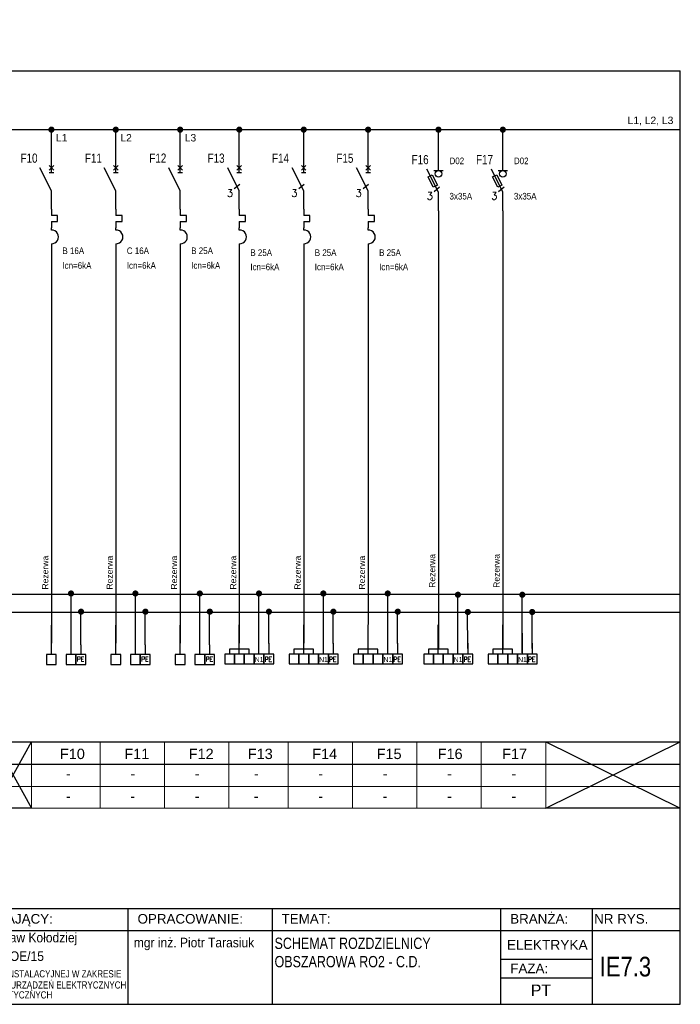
# Model space of a CAD drawing. Header units: millimetres. Extents: x 83969 to 164243, y -22860 to 4849.
# Tile 34 of 116: x 163670 to 163724, y -22377 to -22296. Entities that reach past the tile are written whole.
import ezdxf
from ezdxf.enums import TextEntityAlignment as Align

# ---------------------------------------------------------------- set-up
doc = ezdxf.new("R2010")
doc.units = ezdxf.units.MM
doc.linetypes.add('DASHED', pattern=[19.05, 12.7, -6.35])
doc.layers.get('0').update_dxf_attribs({"color": 251, "lineweight": 0})
for name, color, linetype in [('! GB N', 5, 'Continuous'), ('! GB Odbiory', 7, 'Continuous'), ('! GB Opis', 7, 'Continuous'), ('! GB PE', 96, 'Continuous'), ('! GB Przewody', 7, 'Continuous'), ('! GB Zabezpieczenia', 7, 'Continuous'), ('!TABELKA', 7, 'Continuous'), ('2DE_TXTART', 7, 'Continuous'), ('2DE_TXTCAR', 7, 'Continuous'), ('2DE_TXTFUN', 7, 'Continuous'), ('2DE_TXTLNK', 7, 'Continuous'), ('2DE_TXTMAN', 7, 'Continuous'), ('2DE_TXTNUM', 7, 'Continuous'), ('2DE_TXTORD', 7, 'Continuous'), ('2DE_TXTOTH', 7, 'Continuous'), ('2DE_TXTPFN', 7, 'Continuous'), ('2DE_TXTPIN', 7, 'Continuous'), ('B_strefy', 253, 'Continuous'), ('ROZDZIELNICE', 7, 'Continuous')]:
    doc.layers.add(name, color=color, linetype=linetype)
for name, color, linetype, lineweight in [('E_schematy 2', 3, 'Continuous', 20), ('E_TXT', 3, 'Continuous', 25), ('TABELA', 7, 'Continuous', 0)]:
    doc.layers.add(name, color=color, linetype=linetype, lineweight=lineweight)
doc.styles.add('Arial', font='arial.ttf')
doc.styles.add('CP_ATTR', font='ROMANS.SHX')
doc.styles.add('CP_ELATT', font='cp_simplex.shx')
doc.styles.add('CP_ELATT_IT', font='cp_simplex.shx', dxfattribs={"oblique": 15})
doc.styles.add('Romans', font='romans.shx', dxfattribs={"width": 0.8})
doc.styles.get("Standard").update_dxf_attribs({"font": 'arial.ttf'})

# ---------------------------------------------------------------- blocks, each defined once
blk = doc.blocks.new('cpelv_n07_21_09_N0N5')
for p, q in [((0, 3.38), (0, 7.5)), ((0, -2.5), (-3.12, 3.75)), ((-1.25, 3.38), (1.25, 3.38)), ((-1.16, -2.26), (0.32, -1.06)), ((0, -3.75), (0, -2.5)), ((0, -7.5), (0, -3.75))]:
    blk.add_line(p, q)
blk.add_lwpolyline([(-1.4, -1.1), (-2.8, 1.69), (-1.68, 2.25), (-0.28, -0.54)], close=True)
blk.add_circle((0, 2.5), 0.884)
at = {"style": 'CP_ATTR'}
blk.add_text('3', height=2, dxfattribs=at).set_placement((-3.19, -4.5))
at = {"linetype": 'ByBlock', "style": 'CP_ELATT_IT', "flags": 9}
for tag in ['VOLTAGE', 'IP', 'CURRENT', 'EL-STATUS', 'POWER', 'PRODUCT-TYPE', 'NUMBER', 'GROUP', 'NAME']:
    blk.add_attdef(tag, (1, -1.56), '', height=0.1, dxfattribs=at)
at = {"layer": '2DE_TXTART', "linetype": 'ByBlock', "style": 'CP_ELATT', "width": 0.9, "flags": 8}
blk.add_attdef('ARTICLE', (3, 5.14), '', height=1.8, dxfattribs=at)
at = {"layer": '2DE_TXTCAR', "linetype": 'ByBlock', "style": 'CP_ELATT', "width": 0.8, "flags": 8}
blk.add_attdef('CHARACTER', text='', height=2.5, dxfattribs=at).set_placement((-4, -6.86), align=Align.RIGHT)
at = {"layer": '2DE_TXTFUN', "linetype": 'ByBlock', "style": 'CP_ELATT', "width": 0.9, "flags": 8}
blk.add_attdef('FUNCTION', (3, -3.86), '', height=1.8, dxfattribs=at)
at = {"layer": '2DE_TXTLNK', "linetype": 'ByBlock', "style": 'CP_ELATT_IT', "oblique": 15, "width": 0.8, "flags": 8}
blk.add_attdef('LINK', text='', height=2.5, dxfattribs=at).set_placement((-4, -10.86), align=Align.RIGHT)
at = {"layer": '2DE_TXTMAN', "linetype": 'ByBlock', "style": 'CP_ELATT', "width": 0.9, "flags": 8}
blk.add_attdef('PRODUCER', (3, 2.14), '', height=1.8, dxfattribs=at)
at = {"layer": '2DE_TXTNUM', "linetype": 'ByBlock', "style": 'CP_ELATT', "width": 0.8, "flags": 8}
blk.add_attdef('TAG', text='', height=2.5, dxfattribs=at).set_placement((-4, 5.14), align=Align.RIGHT)
at = {"layer": '2DE_TXTORD', "linetype": 'ByBlock', "style": 'CP_ELATT', "width": 0.9, "flags": 8}
blk.add_attdef('ORDER-NO', (3, -0.86), '', height=1.8, dxfattribs=at)
at = {"layer": '2DE_TXTOTH', "linetype": 'ByBlock', "style": 'CP_ELATT', "width": 0.9, "flags": 8}
blk.add_attdef('OTHER', (3, -6.86), '', height=1.8, dxfattribs=at)
at = {"layer": '2DE_TXTPFN', "linetype": 'ByBlock', "style": 'CP_ELATT', "width": 0.8, "flags": 8}
blk.add_attdef('CF1', (0.5, 8), '', height=1.8, dxfattribs=at)
blk.add_attdef('CF2', text='', height=1.8, dxfattribs=at).set_placement((0.5, -8), align=Align.TOP_LEFT)
at = {"layer": '2DE_TXTPIN', "linetype": 'ByBlock', "style": 'CP_ELATT', "width": 0.8, "flags": 8}
blk.add_attdef('CP1', (-0.8, 5.5), '', height=1.8, rotation=90, dxfattribs=at)
blk.add_attdef('CP2', text='', height=1.8, rotation=90, dxfattribs=at).set_placement((-0.8, -5.5), align=Align.RIGHT)
blk = doc.blocks.new('cpelv_niec07_ns0026h')
for p, q in [((0, 2.5), (0, 7.5)), ((0, -2.5), (-3.12, 3.75)), ((0.62, 4.38), (-0.63, 3.12)), ((-0.63, 4.38), (0.62, 3.12)), ((-0.63, 2.5), (0.62, 2.5)), ((0, -7.5), (0, -2.5)), ((0, -7.5), (0, -9.15)), ((1.7, -9.15), (0, -9.15)), ((1.7, -10.85), (1.7, -9.15)), ((0, -10.85), (1.7, -10.85)), ((0, -10.85), (0, -12.5)), ((0, -13.12), (0, -12.5)), ((0, -16.87), (0, -17.5))]:
    blk.add_line(p, q)
at = {"linetype": 'Continuous'}
blk.add_line((0, -17.5), (0, -22.5), dxfattribs=at)
blk.add_arc((0.06, -15), 1.88, 268.2798, 91.7202)
at = {"linetype": 'ByBlock', "style": 'CP_ELATT_IT', "flags": 9}
for tag in ['VOLTAGE', 'IP', 'CURRENT', 'EL-STATUS', 'POWER', 'PRODUCT-TYPE', 'NUMBER', 'GROUP', 'NAME']:
    blk.add_attdef(tag, (1, 0.94), '', height=0.1, dxfattribs=at)
at = {"layer": '2DE_TXTART', "linetype": 'ByBlock', "style": 'CP_ELATT', "width": 0.9, "flags": 8}
blk.add_attdef('ARTICLE', (3, 5.14), '', height=1.8, dxfattribs=at)
at = {"layer": '2DE_TXTCAR', "linetype": 'ByBlock', "style": 'CP_ELATT', "width": 0.8, "flags": 8}
blk.add_attdef('CHARACTER', text='', height=2.5, dxfattribs=at).set_placement((-4, -6.86), align=Align.RIGHT)
at = {"layer": '2DE_TXTFUN', "linetype": 'ByBlock', "style": 'CP_ELATT', "width": 0.9, "flags": 8}
blk.add_attdef('FUNCTION', (3, -3.86), '', height=1.8, dxfattribs=at)
at = {"layer": '2DE_TXTLNK', "linetype": 'ByBlock', "style": 'CP_ELATT_IT', "oblique": 15, "width": 0.8, "flags": 8}
blk.add_attdef('LINK', text='', height=2.5, dxfattribs=at).set_placement((-4, -10.86), align=Align.RIGHT)
at = {"layer": '2DE_TXTMAN', "linetype": 'ByBlock', "style": 'CP_ELATT', "width": 0.9, "flags": 8}
blk.add_attdef('PRODUCER', (3, 2.14), '', height=1.8, dxfattribs=at)
at = {"layer": '2DE_TXTNUM', "linetype": 'ByBlock', "style": 'CP_ELATT', "width": 0.8, "flags": 8}
blk.add_attdef('TAG', text='', height=2.5, dxfattribs=at).set_placement((-4, 5.14), align=Align.RIGHT)
at = {"layer": '2DE_TXTORD', "linetype": 'ByBlock', "style": 'CP_ELATT', "width": 0.9, "flags": 8}
blk.add_attdef('ORDER-NO', (3, -0.86), '', height=1.8, dxfattribs=at)
at = {"layer": '2DE_TXTOTH', "linetype": 'ByBlock', "style": 'CP_ELATT', "width": 0.9, "flags": 8}
blk.add_attdef('OTHER', (3, -6.86), '', height=1.8, dxfattribs=at)
at = {"layer": '2DE_TXTPFN', "linetype": 'ByBlock', "style": 'CP_ELATT', "width": 0.8, "flags": 8}
blk.add_attdef('CF1', (0.5, 8), '', height=1.8, dxfattribs=at)
blk.add_attdef('CF2', text='', height=1.8, dxfattribs=at).set_placement((0.5, -23), align=Align.TOP_LEFT)
at = {"layer": '2DE_TXTPIN', "linetype": 'ByBlock', "style": 'CP_ELATT', "width": 0.8, "flags": 8}
blk.add_attdef('CP1', (-0.8, 5.5), '', height=1.8, rotation=90, dxfattribs=at)
blk.add_attdef('CP2', text='', height=1.8, rotation=90, dxfattribs=at).set_placement((-0.8, -20.5), align=Align.RIGHT)
blk = doc.blocks.new('LISTWA 1_N_PE')
for p, q in [((0, -24), (0, 0)), ((16, -24), (16, -8)), ((24, -16), (24, -24))]:
    blk.add_line(p, q)
for points in [[(-4, -32), (4, -32), (4, -24), (-4, -24)], [(12, -32), (20, -32), (20, -24), (12, -24)], [(20, -32), (28, -32), (28, -24), (20, -24)]]:
    blk.add_lwpolyline(points, close=True)
at = {"style": 'Romans', "width": 0.8}
blk.add_text('PE', height=4, dxfattribs=at).set_placement((20.73, -29.79))
at = {"width": 0.75}
blk.add_attdef('N', (12.85, -30.3), '', height=4, dxfattribs=at)
for tag, p in [('PRZEWÓD', (-4.36, -39.93)), ('MOC', (6.8, -47.63))]:
    blk.add_attdef(tag, p, '', height=4.75)
at = {"flags": 4}
blk.add_attdef('NR ', (9.64, -55.59), '', height=4.75, dxfattribs=at)
blk = doc.blocks.new('cpelv_niec07_ns0029h')
for p, q in [((0, 2.5), (0, 7.5)), ((0, -2.5), (-3.12, 3.75)), ((0.62, 4.38), (-0.63, 3.12)), ((-0.63, 4.38), (0.62, 3.12)), ((-0.63, 2.5), (0.62, 2.5)), ((-1.36, -1.85), (0.11, -0.65)), ((0, -7.5), (0, -2.5)), ((0, -7.5), (0, -9.15)), ((1.7, -9.15), (0, -9.15)), ((1.7, -10.85), (1.7, -9.15)), ((0, -10.85), (1.7, -10.85)), ((0, -10.85), (0, -12.5)), ((0, -13.12), (0, -12.5)), ((0, -16.87), (0, -17.5))]:
    blk.add_line(p, q)
at = {"linetype": 'Continuous'}
blk.add_line((0, -17.5), (0, -22.5), dxfattribs=at)
blk.add_arc((0.06, -15), 1.88, 268.2798, 91.7202)
at = {"style": 'CP_ATTR'}
blk.add_text('3', height=2, dxfattribs=at).set_placement((-3.4, -4.09))
at = {"linetype": 'ByBlock', "style": 'CP_ELATT_IT', "flags": 9}
for tag in ['VOLTAGE', 'IP', 'CURRENT', 'EL-STATUS', 'POWER', 'PRODUCT-TYPE', 'NUMBER', 'GROUP', 'NAME']:
    blk.add_attdef(tag, (1, 0.94), '', height=0.1, dxfattribs=at)
at = {"layer": '2DE_TXTART', "linetype": 'ByBlock', "style": 'CP_ELATT', "width": 0.9, "flags": 8}
blk.add_attdef('ARTICLE', (3, 5.14), '', height=1.8, dxfattribs=at)
at = {"layer": '2DE_TXTCAR', "linetype": 'ByBlock', "style": 'CP_ELATT', "width": 0.8, "flags": 8}
blk.add_attdef('CHARACTER', text='', height=2.5, dxfattribs=at).set_placement((-4, -6.86), align=Align.RIGHT)
at = {"layer": '2DE_TXTFUN', "linetype": 'ByBlock', "style": 'CP_ELATT', "width": 0.9, "flags": 8}
blk.add_attdef('FUNCTION', (3, -3.86), '', height=1.8, dxfattribs=at)
at = {"layer": '2DE_TXTLNK', "linetype": 'ByBlock', "style": 'CP_ELATT_IT', "oblique": 15, "width": 0.8, "flags": 8}
blk.add_attdef('LINK', text='', height=2.5, dxfattribs=at).set_placement((-4, -10.86), align=Align.RIGHT)
at = {"layer": '2DE_TXTMAN', "linetype": 'ByBlock', "style": 'CP_ELATT', "width": 0.9, "flags": 8}
blk.add_attdef('PRODUCER', (3, 2.14), '', height=1.8, dxfattribs=at)
at = {"layer": '2DE_TXTNUM', "linetype": 'ByBlock', "style": 'CP_ELATT', "width": 0.8, "flags": 8}
blk.add_attdef('TAG', text='', height=2.5, dxfattribs=at).set_placement((-4, 5.14), align=Align.RIGHT)
at = {"layer": '2DE_TXTORD', "linetype": 'ByBlock', "style": 'CP_ELATT', "width": 0.9, "flags": 8}
blk.add_attdef('ORDER-NO', (3, -0.86), '', height=1.8, dxfattribs=at)
at = {"layer": '2DE_TXTOTH', "linetype": 'ByBlock', "style": 'CP_ELATT', "width": 0.9, "flags": 8}
blk.add_attdef('OTHER', (3, -6.86), '', height=1.8, dxfattribs=at)
at = {"layer": '2DE_TXTPFN', "linetype": 'ByBlock', "style": 'CP_ELATT', "width": 0.8, "flags": 8}
blk.add_attdef('CF1', (0.5, 8), '', height=1.8, dxfattribs=at)
blk.add_attdef('CF2', text='', height=1.8, dxfattribs=at).set_placement((0.5, -23), align=Align.TOP_LEFT)
at = {"layer": '2DE_TXTPIN', "linetype": 'ByBlock', "style": 'CP_ELATT', "width": 0.8, "flags": 8}
blk.add_attdef('CP1', (-0.8, 5.5), '', height=1.8, rotation=90, dxfattribs=at)
blk.add_attdef('CP2', text='', height=1.8, rotation=90, dxfattribs=at).set_placement((-0.8, -20.5), align=Align.RIGHT)
blk = doc.blocks.new('ZACISKI_3FAZY')
for p, q in [((0, -24), (0, 0)), ((16, -24), (16, -7)), ((24, -15), (24, -24)), ((-8, -20), (-8, -24)), ((8, -20), (-8, -20)), ((8, -24), (8, -20))]:
    blk.add_line(p, q)
for points in [[(-11.93, -32.01), (-3.93, -32.01), (-3.93, -24.01), (-11.93, -24.01)], [(-3.93, -32.01), (4.07, -32.01), (4.07, -24.01), (-3.93, -24.01)], [(4.07, -32.01), (12.07, -32.01), (12.07, -24.01), (4.07, -24.01)], [(12.07, -32.01), (20.07, -32.01), (20.07, -24.01), (12.07, -24.01)], [(20.07, -32.01), (28.07, -32.01), (28.07, -24.01), (20.07, -24.01)]]:
    blk.add_lwpolyline(points, close=True)
at = {"style": 'Romans', "width": 0.8}
blk.add_text('PE', height=4, dxfattribs=at).set_placement((20.59, -30.18))
for tag, height, width, p in [('N', 4, 0.75, (16.12, -30.19)), ('PRZEWÓD', 6, 0.8, (8.19, -48)), ('MOC', 6, 0.8, (9.14, -63.64))]:
    blk.add_attdef(tag, text='', height=height, dxfattribs=dict(width=width)).set_placement(p, align=Align.CENTER)
at = {"width": 0.8, "flags": 4}
blk.add_attdef('NR ', text='', height=6, dxfattribs=at).set_placement((11.98, -79.6), align=Align.CENTER)
blk = doc.blocks.new('ramka A4')
at = {"linetype": 'ByBlock', "ltscale": 10}
blk.add_line((7.46, 199.45), (7.46, 205.66), dxfattribs=at)
for p, q in [((0.08, 0), (0.08, 195)), ((0.08, 195), (287.46, 195)), ((287.46, 0), (287.46, 195)), ((0.08, 20), (287.46, 20)), ((89.13, 20), (89.13, 0)), ((130.5, 20), (130.5, 0)), ((172.08, 20), (172.08, 0)), ((202.17, 20), (202.17, 0)), ((249.93, 20), (249.93, 0)), ((269.04, 20), (269.04, 0)), ((0.08, 15.39), (287.46, 15.39)), ((0.08, 0), (287.46, 0))]:
    blk.add_line(p, q)
for points in [[(249.93, 9.44), (269.04, 9.44)], [(249.93, 5.53), (269.04, 5.53)]]:
    blk.add_lwpolyline(points)
at = {"layer": '!TABELKA', "style": 'Arial'}
for s, height, width, p in [('DOSTOSOWANIE BUDYNKU DO OBOWIĄZUJĄCYCH PRZEPISÓW  Z ZAKRESU ', 1.9, 0.8, (1.3, 12.7)), ('mgr inż. Ireneusz Lewczuk', 2, 0.9, (89.41, 12.16)), ('mgr inż. Wiesław Kołodziej', 2, 0.9, (131.59, 12.94)), ('OCHRONY P.POŻ  w ramach zadania p/n:  „Modernizacja obiektów użytkowanych przez ', 1.9, 0.8, (1.3, 10.19)), ('mgr inż. Piotr Tarasiuk', 2, 0.9, (173.3, 11.9)), ('MAZ/0390/POOE/08', 2, 0.9, (89.3, 8.42)), ('MAZ/0315/POOE/15', 2, 0.9, (131.47, 9.06)), ('Mazowiecki Urząd Wojewódzki w Warszawie” ul. 11go Listopada 2; 05-220 Zielonka ', 1.9, 0.8, (1.3, 7.67)), ('DZ. EW. NR 7; 8; 9; 10; 11; 12; 13; 14 obr. 5-20-07 nr obrębu: 0030; nazwa jedn: 143404_1', 1.9, 0.8, (1.3, 4.84)), ('W SPECJALNOŚCI INSTALACYJNEJ W ZAKRESIE ', 1.5, 0.8, (89.57, 5.62)), ('W SPECJALNOŚCI INSTALACYJNEJ W ZAKRESIE ', 1.5, 0.8, (131.3, 5.62)), ('SIECI, INSTALACJI I URZĄDZEŃ ELEKTRYCZNYCH ', 1.5, 0.8, (89.57, 3.29)), ('SIECI, INSTALACJI I URZĄDZEŃ ELEKTRYCZNYCH ', 1.5, 0.8, (131.3, 3.29)), ('I ELEKTROENERGETYCZNYCH', 1.5, 0.8, (89.57, 1.22)), ('I ELEKTROENERGETYCZNYCH', 1.5, 0.8, (131.3, 1.22))]:
    blk.add_text(s, height=height, dxfattribs=dict(at, width=width)).set_placement(p)
at = {"style": 'Arial'}
for s, p in [('OBIEKT:', (1.49, 16.86)), ('PROJEKTANT:', (91.09, 16.86)), ('SPRZWDZAJĄCY:', (132.8, 16.86)), ('OPRACOWANIE:', (174.08, 16.86)), ('TEMAT:', (204.17, 16.86)), ('BRANŻA:', (251.93, 16.86)), ('NR RYS.', (269.46, 16.86)), ('FAZA:', (251.94, 6.5))]:
    blk.add_text(s, height=2, dxfattribs=at).set_placement(p)

msp = doc.modelspace()

# ---------------------------------------------------------------- linework, layer by layer
at = {"layer": '! GB N', "ltscale": 2}
msp.add_line((163611.754, -22343.266), (163723.864, -22343.266), dxfattribs=at)
at = {"layer": '! GB N', "color": 5, "linetype": 'DASHED', "ltscale": 2, "const_width": 0.25}
for points in [[(163674.101, -22343.199, 1), (163674.351, -22343.199, 1)], [(163679.347, -22343.199, 1), (163679.597, -22343.199, 1)], [(163684.593, -22343.199, 1), (163684.843, -22343.199, 1)], [(163689.412, -22343.199, 1), (163689.662, -22343.199, 1)], [(163694.658, -22343.199, 1), (163694.908, -22343.199, 1)], [(163699.904, -22343.199, 1), (163700.154, -22343.199, 1)], [(163705.622, -22343.297, 1), (163705.872, -22343.297, 1)], [(163710.868, -22343.297, 1), (163711.118, -22343.297, 1)]]:
    msp.add_lwpolyline(points, format="xyb", close=True, dxfattribs=at)
at = {"layer": '! GB PE', "ltscale": 2}
msp.add_line((163611.754, -22344.709), (163723.864, -22344.709), dxfattribs=at)
at = {"layer": '! GB Przewody'}
for p, q in [((163672.626, -22307.767), (163672.626, -22305.412)), ((163677.872, -22307.767), (163677.872, -22305.412)), ((163683.118, -22307.767), (163683.118, -22305.412)), ((163687.937, -22307.767), (163687.937, -22305.412)), ((163693.183, -22307.767), (163693.183, -22305.412)), ((163698.429, -22307.767), (163698.429, -22305.412)), ((163704.162, -22312.016), (163704.159, -22325.745)), ((163709.408, -22312.016), (163709.405, -22347.712)), ((163704.159, -22325.745), (163704.159, -22347.712))]:
    msp.add_line(p, q, dxfattribs=at)
at = {"layer": '! GB Przewody', "const_width": 0.25}
for points in [[(163672.501, -22305.412, 1), (163672.751, -22305.412, 1)], [(163677.747, -22305.412, 1), (163677.997, -22305.412, 1)], [(163682.993, -22305.412, 1), (163683.243, -22305.412, 1)], [(163687.812, -22305.412, 1), (163688.062, -22305.412, 1)], [(163693.058, -22305.412, 1), (163693.308, -22305.412, 1)], [(163698.304, -22305.412, 1), (163698.554, -22305.412, 1)], [(163704.037, -22305.412, 1), (163704.287, -22305.412, 1)], [(163709.283, -22305.412, 1), (163709.533, -22305.412, 1)], [(163674.917, -22344.679, 1), (163675.167, -22344.679, 1)], [(163680.163, -22344.679, 1), (163680.413, -22344.679, 1)], [(163685.409, -22344.679, 1), (163685.659, -22344.679, 1)], [(163690.228, -22344.679, 1), (163690.478, -22344.679, 1)], [(163695.474, -22344.679, 1), (163695.724, -22344.679, 1)], [(163700.72, -22344.679, 1), (163700.97, -22344.679, 1)], [(163706.428, -22344.709, 1), (163706.678, -22344.709, 1)], [(163711.674, -22344.709, 1), (163711.924, -22344.709, 1)]]:
    msp.add_lwpolyline(points, format="xyb", close=True, dxfattribs=at)
at = {"layer": '! GB Przewody'}
for points in [[(163611.786, -22305.412), (163723.864, -22305.412)], [(163704.162, -22307.516), (163704.162, -22305.537)], [(163709.408, -22307.516), (163709.408, -22305.537)], [(163672.626, -22315.642), (163672.626, -22347.239)], [(163677.872, -22315.642), (163677.872, -22347.239)], [(163683.118, -22315.642), (163683.118, -22347.239)], [(163687.937, -22315.642), (163687.937, -22347.239)], [(163693.183, -22315.642), (163693.183, -22347.239)], [(163698.429, -22315.642), (163698.429, -22345.721)], [(163674.226, -22347.239), (163674.226, -22343.199)], [(163679.472, -22347.239), (163679.472, -22343.199)], [(163684.719, -22347.239), (163684.718, -22343.199)], [(163689.537, -22347.239), (163689.536, -22343.199)], [(163694.783, -22347.239), (163694.783, -22343.199)], [(163700.029, -22346.462), (163700.029, -22343.199)], [(163705.745, -22348.024), (163705.745, -22343.297)], [(163710.991, -22348.024), (163710.991, -22343.297)], [(163675.026, -22347.371), (163675.026, -22344.75)], [(163680.272, -22347.371), (163680.272, -22344.75)], [(163685.518, -22347.371), (163685.518, -22344.75)], [(163690.337, -22347.262), (163690.337, -22344.75)], [(163695.583, -22347.262), (163695.583, -22344.75)], [(163700.829, -22347.262), (163700.829, -22344.75)], [(163706.547, -22347.685), (163706.54, -22344.714)], [(163711.793, -22347.685), (163711.786, -22344.714)]]:
    msp.add_lwpolyline(points, dxfattribs=at)
at = {"layer": 'B_strefy', "color": 7, "linetype": 'Continuous'}
msp.add_line((163611.786, -22357.091), (163723.864, -22357.091), dxfattribs=at)
at = {"layer": 'E_schematy 2', "color": 7, "linetype": 'Continuous'}
for p, q in [((163671.017, -22355.286), (163671.017, -22360.688)), ((163676.601, -22355.286), (163676.601, -22360.652)), ((163676.601, -22355.286), (163676.601, -22360.688)), ((163681.847, -22355.286), (163681.847, -22360.652)), ((163681.847, -22355.286), (163681.847, -22360.688)), ((163687.093, -22355.286), (163687.093, -22360.652)), ((163687.093, -22355.286), (163687.093, -22360.688)), ((163691.911, -22355.286), (163691.911, -22360.652)), ((163691.911, -22355.286), (163691.911, -22360.688)), ((163697.158, -22355.286), (163697.158, -22360.652)), ((163697.158, -22355.286), (163697.158, -22360.688)), ((163702.404, -22355.286), (163702.404, -22360.652)), ((163702.404, -22355.286), (163702.404, -22360.688)), ((163707.65, -22355.286), (163707.65, -22360.652)), ((163707.65, -22355.286), (163707.65, -22360.688)), ((163712.896, -22355.286), (163712.896, -22360.652)), ((163712.896, -22355.286), (163712.896, -22360.688)), ((163611.786, -22357.091), (163723.864, -22357.091)), ((163611.786, -22357.091), (163723.864, -22357.091)), ((163611.786, -22358.921), (163723.864, -22358.921)), ((163611.786, -22360.688), (163723.864, -22360.688))]:
    msp.add_line(p, q, dxfattribs=at)
at = {"layer": 'ROZDZIELNICE'}
for points in [[(163611.786, -22355.286), (163723.864, -22355.286)], [(163667.998, -22355.286), (163671.017, -22360.688), (163667.998, -22360.688), (163671.017, -22355.286)], [(163712.896, -22355.286), (163723.864, -22360.688), (163712.896, -22360.688), (163723.864, -22355.286)]]:
    msp.add_lwpolyline(points, dxfattribs=at)

# ---------------------------------------------------------------- block references
at = {"layer": '! GB Odbiory', "xscale": 0.1, "yscale": 0.1, "zscale": 0.1}
for p in [(163672.626, -22345.771), (163677.872, -22345.771), (163683.118, -22345.771)]:
    msp.add_blockref('LISTWA 1_N_PE', p, dxfattribs=at)
at = {"layer": '! GB Odbiory'}
ref = msp.add_blockref('ZACISKI_3FAZY', (163687.937, -22345.739), dxfattribs=dict(at, xscale=0.1, yscale=0.1, zscale=0.1))
ref.add_attrib('N', 'N1', dxfattribs={"layer": '0', "height": 0.4, "width": 0.8}).set_placement((163689.549, -22348.9), align=Align.BOTTOM_CENTER)
ref = msp.add_blockref('ZACISKI_3FAZY', (163693.183, -22345.739), dxfattribs=dict(at, xscale=0.1, yscale=0.1, zscale=0.1))
ref.add_attrib('N', 'N1', dxfattribs={"layer": '0', "height": 0.4, "width": 0.8}).set_placement((163694.795, -22348.9), align=Align.BOTTOM_CENTER)
ref = msp.add_blockref('ZACISKI_3FAZY', (163698.429, -22345.739), dxfattribs=dict(at, xscale=0.1, yscale=0.1, zscale=0.1))
ref.add_attrib('N', 'N1', dxfattribs={"layer": '0', "height": 0.4, "width": 0.8}).set_placement((163700.041, -22348.9), align=Align.BOTTOM_CENTER)
ref = msp.add_blockref('ZACISKI_3FAZY', (163704.149, -22345.74), dxfattribs=dict(at, xscale=0.1, yscale=0.1, zscale=0.1))
ref.add_attrib('N', 'N1', dxfattribs={"layer": '0', "height": 0.4, "width": 0.8}).set_placement((163705.761, -22348.901), align=Align.BOTTOM_CENTER)
ref = msp.add_blockref('ZACISKI_3FAZY', (163709.395, -22345.74), dxfattribs=dict(at, xscale=0.1, yscale=0.1, zscale=0.1))
ref.add_attrib('N', 'N1', dxfattribs={"layer": '0', "height": 0.4, "width": 0.8}).set_placement((163711.007, -22348.901), align=Align.BOTTOM_CENTER)
at = {"layer": '! GB Przewody'}
ref = msp.add_blockref('cpelv_n07_21_09_N0N5', (163704.162, -22309.766), dxfattribs=dict(at, xscale=0.3, yscale=0.3, zscale=0.3))
ref.add_attrib('OTHER', '3x35A', (163705.062, -22311.103), dxfattribs={"layer": '2DE_TXTOTH', "linetype": 'ByBlock', "height": 0.54, "style": 'CP_ELATT', "width": 0.9, "flags": 8})
ref.add_attrib('ARTICLE', 'D02', (163705.062, -22308.225), dxfattribs={"layer": '2DE_TXTART', "color": 7, "linetype": 'ByBlock', "height": 0.54, "style": 'CP_ELATT', "width": 0.9, "flags": 8})
ref.add_attrib('TAG', 'F16', dxfattribs={"layer": '2DE_TXTNUM', "color": 7, "linetype": 'ByBlock', "height": 0.75, "style": 'CP_ELATT', "width": 0.8, "flags": 8}).set_placement((163703.36, -22308.225), align=Align.RIGHT)
ref = msp.add_blockref('cpelv_n07_21_09_N0N5', (163709.408, -22309.766), dxfattribs=dict(at, xscale=0.3, yscale=0.3, zscale=0.3))
ref.add_attrib('OTHER', '3x35A', (163710.308, -22311.103), dxfattribs={"layer": '2DE_TXTOTH', "linetype": 'ByBlock', "height": 0.54, "style": 'CP_ELATT', "width": 0.9, "flags": 8})
ref.add_attrib('ARTICLE', 'D02', (163710.308, -22308.225), dxfattribs={"layer": '2DE_TXTART', "color": 7, "linetype": 'ByBlock', "height": 0.54, "style": 'CP_ELATT', "width": 0.9, "flags": 8})
ref.add_attrib('TAG', 'F17', dxfattribs={"layer": '2DE_TXTNUM', "color": 7, "linetype": 'ByBlock', "height": 0.75, "style": 'CP_ELATT', "width": 0.8, "flags": 8}).set_placement((163708.606, -22308.225), align=Align.RIGHT)
at = {"layer": '! GB Zabezpieczenia'}
ref = msp.add_blockref('cpelv_niec07_ns0026h', (163672.626, -22309.651), dxfattribs=dict(at, xscale=0.3, yscale=0.3, zscale=0.3))
ref.add_attrib('TAG', 'F10', dxfattribs={"layer": '2DE_TXTNUM', "color": 7, "linetype": 'ByBlock', "height": 0.75, "style": 'CP_ELATT', "width": 0.8, "flags": 8}).set_placement((163671.497, -22308.108), align=Align.RIGHT)
ref.add_attrib('ARTICLE', 'B 16A', (163673.526, -22315.548), dxfattribs={"layer": '2DE_TXTART', "color": 7, "linetype": 'ByBlock', "height": 0.54, "style": 'CP_ELATT', "width": 0.9, "flags": 8})
ref.add_attrib('PRODUCER', 'Icn=6kA', (163673.526, -22316.747), dxfattribs={"layer": '2DE_TXTMAN', "color": 7, "linetype": 'ByBlock', "height": 0.54, "style": 'CP_ELATT', "width": 0.9, "flags": 8})
ref = msp.add_blockref('cpelv_niec07_ns0026h', (163677.872, -22309.651), dxfattribs=dict(at, xscale=0.3, yscale=0.3, zscale=0.3))
ref.add_attrib('TAG', 'F11', dxfattribs={"layer": '2DE_TXTNUM', "color": 7, "linetype": 'ByBlock', "height": 0.75, "style": 'CP_ELATT', "width": 0.8, "flags": 8}).set_placement((163676.744, -22308.108), align=Align.RIGHT)
ref.add_attrib('ARTICLE', 'C 16A', (163678.772, -22315.548), dxfattribs={"layer": '2DE_TXTART', "color": 7, "linetype": 'ByBlock', "height": 0.54, "style": 'CP_ELATT', "width": 0.9, "flags": 8})
ref.add_attrib('PRODUCER', 'Icn=6kA', (163678.772, -22316.747), dxfattribs={"layer": '2DE_TXTMAN', "color": 7, "linetype": 'ByBlock', "height": 0.54, "style": 'CP_ELATT', "width": 0.9, "flags": 8})
ref = msp.add_blockref('cpelv_niec07_ns0026h', (163683.118, -22309.651), dxfattribs=dict(at, xscale=0.3, yscale=0.3, zscale=0.3))
ref.add_attrib('TAG', 'F12', dxfattribs={"layer": '2DE_TXTNUM', "color": 7, "linetype": 'ByBlock', "height": 0.75, "style": 'CP_ELATT', "width": 0.8, "flags": 8}).set_placement((163681.99, -22308.108), align=Align.RIGHT)
ref.add_attrib('ARTICLE', 'B 25A', (163684.018, -22315.548), dxfattribs={"layer": '2DE_TXTART', "color": 7, "linetype": 'ByBlock', "height": 0.54, "style": 'CP_ELATT', "width": 0.9, "flags": 8})
ref.add_attrib('PRODUCER', 'Icn=6kA', (163684.018, -22316.747), dxfattribs={"layer": '2DE_TXTMAN', "color": 7, "linetype": 'ByBlock', "height": 0.54, "style": 'CP_ELATT', "width": 0.9, "flags": 8})
ref = msp.add_blockref('cpelv_niec07_ns0029h', (163687.937, -22309.651), dxfattribs=dict(at, xscale=0.3, yscale=0.3, zscale=0.3))
ref.add_attrib('TAG', 'F13', dxfattribs={"layer": '2DE_TXTNUM', "color": 7, "linetype": 'ByBlock', "height": 0.75, "style": 'CP_ELATT', "width": 0.8, "flags": 8}).set_placement((163686.737, -22308.11), align=Align.RIGHT)
ref.add_attrib('ARTICLE', 'B 25A', (163688.837, -22315.7), dxfattribs={"layer": '2DE_TXTART', "color": 7, "linetype": 'ByBlock', "height": 0.54, "style": 'CP_ELATT', "width": 0.9, "flags": 8})
ref.add_attrib('PRODUCER', 'Icn=6kA', (163688.837, -22316.865), dxfattribs={"layer": '2DE_TXTMAN', "color": 7, "linetype": 'ByBlock', "height": 0.54, "style": 'CP_ELATT', "width": 0.9, "flags": 8})
ref = msp.add_blockref('cpelv_niec07_ns0029h', (163693.183, -22309.651), dxfattribs=dict(at, xscale=0.3, yscale=0.3, zscale=0.3))
ref.add_attrib('TAG', 'F14', dxfattribs={"layer": '2DE_TXTNUM', "color": 7, "linetype": 'ByBlock', "height": 0.75, "style": 'CP_ELATT', "width": 0.8, "flags": 8}).set_placement((163691.983, -22308.11), align=Align.RIGHT)
ref.add_attrib('ARTICLE', 'B 25A', (163694.083, -22315.7), dxfattribs={"layer": '2DE_TXTART', "color": 7, "linetype": 'ByBlock', "height": 0.54, "style": 'CP_ELATT', "width": 0.9, "flags": 8})
ref.add_attrib('PRODUCER', 'Icn=6kA', (163694.083, -22316.865), dxfattribs={"layer": '2DE_TXTMAN', "color": 7, "linetype": 'ByBlock', "height": 0.54, "style": 'CP_ELATT', "width": 0.9, "flags": 8})
ref = msp.add_blockref('cpelv_niec07_ns0029h', (163698.429, -22309.651), dxfattribs=dict(at, xscale=0.3, yscale=0.3, zscale=0.3))
ref.add_attrib('TAG', 'F15', dxfattribs={"layer": '2DE_TXTNUM', "color": 7, "linetype": 'ByBlock', "height": 0.75, "style": 'CP_ELATT', "width": 0.8, "flags": 8}).set_placement((163697.229, -22308.11), align=Align.RIGHT)
ref.add_attrib('ARTICLE', 'B 25A', (163699.329, -22315.7), dxfattribs={"layer": '2DE_TXTART', "color": 7, "linetype": 'ByBlock', "height": 0.54, "style": 'CP_ELATT', "width": 0.9, "flags": 8})
ref.add_attrib('PRODUCER', 'Icn=6kA', (163699.329, -22316.865), dxfattribs={"layer": '2DE_TXTMAN', "color": 7, "linetype": 'ByBlock', "height": 0.54, "style": 'CP_ELATT', "width": 0.9, "flags": 8})
at = {"layer": '!TABELKA', "xscale": 0.3900000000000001, "yscale": 0.3900000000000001, "zscale": 0.3900000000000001}
msp.add_blockref('ramka A4', (163611.754, -22376.664), dxfattribs=at)

# ---------------------------------------------------------------- texts
at = {"layer": '! GB Opis', "style": 'Arial'}
for p in [(163672.373, -22342.88), (163677.62, -22342.88), (163682.866, -22342.88), (163687.684, -22342.88), (163692.93, -22342.88), (163698.177, -22342.88), (163703.896, -22342.737), (163709.143, -22342.737)]:
    msp.add_text('Rezerwa', height=0.5, rotation=90, dxfattribs=at).set_placement(p)
at = {"layer": '! GB Przewody', "style": 'Arial'}
msp.add_text('L1, L2, L3', height=0.6, dxfattribs=at).set_placement((163719.572, -22304.955))
at = {"layer": '! GB Zabezpieczenia', "color": 1, "linetype": 'Continuous', "style": 'Arial'}
for s, p in [('L1', (163673.001, -22306.374)), ('L2', (163678.247, -22306.374)), ('L3', (163683.493, -22306.374))]:
    msp.add_text(s, height=0.6, dxfattribs=at).set_placement(p)
at = {"layer": 'E_TXT', "color": 7, "linetype": 'Continuous', "style": 'Arial'}
for s, height, p in [('F10', 0.8438, (163673.322, -22356.685)), ('F11', 0.8438, (163678.568, -22356.685)), ('F12', 0.8438, (163683.814, -22356.685)), ('F13', 0.8438, (163688.633, -22356.685)), ('F14', 0.8438, (163693.879, -22356.685)), ('F15', 0.8438, (163699.125, -22356.685)), ('F16', 0.8438, (163704.099, -22356.685)), ('F17', 0.8438, (163709.345, -22356.685)), ('-', 0.844, (163673.813, -22358.294)), ('-', 0.844, (163679.059, -22358.294)), ('-', 0.844, (163684.305, -22358.294)), ('-', 0.844, (163689.124, -22358.294)), ('-', 0.844, (163694.37, -22358.294)), ('-', 0.844, (163699.616, -22358.294)), ('-', 0.844, (163704.862, -22358.294)), ('-', 0.844, (163710.108, -22358.294)), ('-', 0.844, (163673.808, -22360.125)), ('-', 0.844, (163679.054, -22360.125)), ('-', 0.844, (163684.3, -22360.125)), ('-', 0.844, (163689.119, -22360.125)), ('-', 0.844, (163694.365, -22360.125)), ('-', 0.844, (163699.611, -22360.125)), ('-', 0.844, (163704.857, -22360.125)), ('-', 0.844, (163710.104, -22360.125))]:
    msp.add_text(s, height=height, dxfattribs=at).set_placement(p)
at = {"layer": 'TABELA', "style": 'Arial'}
for s, height, width, p in [('SCHEMAT ROZDZIELNICY ', 0.92198, 0.79, (163690.807, -22372.154)), ('OBSZAROWA RO2 - C.D.', 0.92198, 0.79, (163690.807, -22373.649)), ('IE7.3', 1.6065, 0.8, (163717.297, -22374.397))]:
    msp.add_text(s, height=height, dxfattribs=dict(at, width=width)).set_placement(p)
for s, height, p in [('ELEKTRYKA', 0.8, (163709.736, -22372.219)), ('PT', 0.922, (163711.689, -22375.976))]:
    msp.add_text(s, height=height, dxfattribs=at).set_placement(p)

doc.saveas('drawing.dxf')
